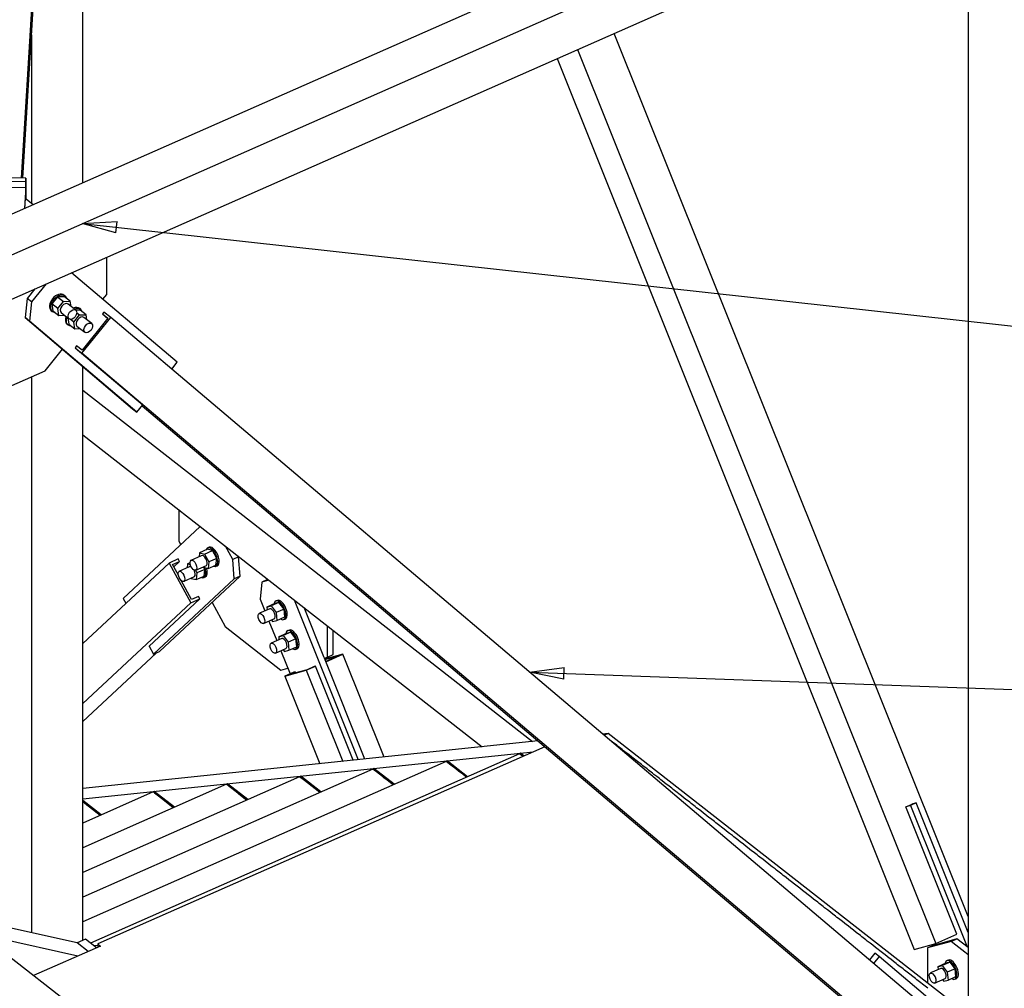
# Paper-space layout 'A0 Advance Steel' of a CAD drawing. Header units: millimetres. Extents: x 292 to 712, y 182 to 776.
# Tile 24 of 61: x 461 to 489, y 427 to 455. Entities that reach past the tile are written whole.
import ezdxf

# ---------------------------------------------------------------- set-up
doc = ezdxf.new("R2010")
doc.units = ezdxf.units.MM
doc.layers.get('0').update_dxf_attribs({"linetype": 'CONTINUOUS'})
for name, color, linetype in [('AS_Belki', 145, 'CONTINUOUS'), ('AS_Blachy', 30, 'CONTINUOUS'), ('AS_Kraty', 9, 'CONTINUOUS'), ('AS_Schody', 253, 'CONTINUOUS'), ('AS_Sruby', 9, 'CONTINUOUS')]:
    doc.layers.add(name, color=color, linetype=linetype)

psp = doc.layouts.new('A0 Advance Steel')

# ---------------------------------------------------------------- hatches: boundary and pattern name
at = {"layer": 'AS_Kraty', "extrusion": (-7.6233e-17, 0.809331, 0.587353)}
h = psp.add_hatch(dxfattribs=at)
h.set_pattern_fill('GRATE', color=9, scale=0.266667, angle=-142.9443, style=0)
h.set_pattern_definition([(217.0557, (-473.52048, -32669.24063), (0.1275485, -0.1689205), []), (307.0557, (-473.5205, -32669.2406), (0.675682, 0.510194), [])])
h.paths.add_polyline_path([(-477.952, -32681.864), (-485.48, -32671.007), (-485.546, -32671.057), (-485.608, -32671.187), (-485.697, -32671.255), (-485.777, -32671.148), (-485.816, -32671.094), (-487.184, -32669.12), (-487.406, -32669.288), (-477.954, -32681.865)], flags=0)
h.paths.add_polyline_path([(-463.077, -32671.718), (-463.117, -32671.664), (-461.214, -32670.144), (-469.225, -32659.485), (-469.268, -32659.435), (-472.059, -32658.368), (-472.77, -32658.821), (-473.05, -32658.447), (-485.283, -32667.684), (-484.523, -32668.781), (-484.494, -32668.843), (-484.618, -32669.104), (-484.618, -32669.187), (-476.064, -32681.524)], flags=0)
at = {"layer": 'AS_Kraty', "extrusion": (-3.81165e-17, 0.809331, 0.587353)}
h = psp.add_hatch(dxfattribs=at)
h.set_pattern_fill('GRATE', color=9, scale=0.266667, angle=-143.074, style=0)
h.set_pattern_definition([(216.926, (-470.04042, -32678.17383), (0.127166, -0.169209), []), (306.926, (-470.0404, -32678.1738), (0.676835, 0.50866), [])])
h.paths.add_polyline_path([(-462.881, -32674.961), (-462.921, -32674.908), (-463, -32674.884), (-463.052, -32674.924), (-475.402, -32684.288), (-475.362, -32684.342)], flags=0)
h = psp.add_hatch(dxfattribs=at)
h.set_pattern_fill('GRATE', color=9, scale=0.266667, angle=-143.074, style=0)
h.set_pattern_definition([(216.926, (-467.90899, -32681.00995), (0.127166, -0.169209), []), (306.926, (-467.909, -32681.00995), (0.676835, 0.50866), [])])
h.paths.add_polyline_path([(-462.616, -32679.2), (-462.616, -32678.366), (-462.734, -32678.372), (-462.814, -32678.265), (-473.752, -32686.485), (-473.231, -32687.178)], flags=0)
h = psp.add_hatch(dxfattribs=at)
h.set_pattern_fill('GRATE', color=9, scale=0.266667, angle=-143.074, style=0)
h.set_pattern_definition([(216.926, (-465.77755, -32683.84607), (0.127166, -0.169209), []), (306.926, (-465.77755, -32683.8461), (0.676835, 0.50866), [])])
h.paths.add_polyline_path([(-462.616, -32683.638), (-462.616, -32682.554), (-471.62, -32689.321), (-471.1, -32690.014)], flags=0)
h = psp.add_hatch(dxfattribs=at)
h.set_pattern_fill('GRATE', color=9, scale=0.266667, angle=-143.074, style=0)
h.set_pattern_definition([(216.926, (-461.51468, -32689.5183), (0.127166, -0.169209), []), (306.926, (-461.5147, -32689.5183), (0.676835, 0.50866), [])])
h.paths.add_polyline_path([(-458.471, -32689.399), (-459.428, -32689.034), (-460.002, -32689.466), (-460.002, -32690.55)], flags=0)
h.paths.add_polyline_path([(-462.616, -32692.514), (-462.616, -32691.43), (-467.357, -32694.993), (-466.837, -32695.686)], flags=0)
h = psp.add_hatch(dxfattribs=at)
h.set_pattern_fill('GRATE', color=9, scale=0.266667, angle=-143.074, style=0)
h.set_pattern_definition([(216.926, (-463.64612, -32686.68219), (0.127166, -0.169209), []), (306.926, (-463.6461, -32686.6822), (0.676835, 0.50866), [])])
h.paths.add_polyline_path([(-459.55, -32685.772), (-459.991, -32685.603), (-460.002, -32685.612), (-460.002, -32686.112)], flags=0)
h.paths.add_polyline_path([(-462.616, -32688.076), (-462.616, -32686.992), (-469.489, -32692.157), (-468.968, -32692.85)], flags=0)
h = psp.add_hatch(dxfattribs=at)
h.set_pattern_fill('GRATE', color=9, scale=0.266667, angle=-143.074, style=0)
h.set_pattern_definition([(216.926, (-459.38325, -32692.35443), (0.127166, -0.169209), []), (306.926, (-459.38325, -32692.3544), (0.676835, 0.50866), [])])
h.paths.add_polyline_path([(-457.393, -32693.027), (-458.349, -32692.661), (-460.002, -32693.904), (-460.002, -32694.988)], flags=0)
h.paths.add_polyline_path([(-462.616, -32696.952), (-462.616, -32695.868), (-465.226, -32697.829), (-464.705, -32698.522)], flags=0)
h = psp.add_hatch(dxfattribs=at)
h.set_pattern_fill('GRATE', color=9, scale=0.266667, angle=-143.074, style=0)
h.set_pattern_definition([(216.926, (-457.25182, -32695.19055), (0.127166, -0.169209), []), (306.926, (-457.2518, -32695.19055), (0.676835, 0.50866), [])])
h.paths.add_polyline_path([(-462.616, -32701.223), (-462.616, -32700.306), (-463.094, -32700.666), (-462.654, -32701.252)], flags=0)
h.paths.add_polyline_path([(-456.769, -32696.996), (-457.289, -32696.303), (-460.002, -32698.342), (-460.002, -32699.426)], flags=0)
at = {"layer": 'AS_Kraty', "extrusion": (-7.6233e-17, 0.809331, 0.587353)}
h = psp.add_hatch(dxfattribs=at)
h.set_pattern_fill('GRATE', color=9, scale=0.266667, angle=126.926, style=0)
h.set_pattern_definition([(126.926, (-457.3433, -32657.28548), (-0.169209, -0.127166), []), (216.926, (-457.3433, -32657.2855), (0.50866, -0.676835), [])])
h.paths.add_polyline_path([(-453.947, -32664.69), (-452.721, -32663.769), (-460.781, -32653.045), (-463.472, -32652.016)], flags=0)
h = psp.add_hatch(dxfattribs=at)
h.set_pattern_fill('GRATE', color=9, scale=0.266667, angle=126.926, style=0)
h.set_pattern_definition([(126.926, (-460.17942, -32659.41691), (-0.169209, -0.127166), []), (216.926, (-460.1794, -32659.4169), (0.50866, -0.676835), [])])
h.paths.add_polyline_path([(-456.783, -32666.822), (-455.557, -32665.9), (-463.617, -32655.176), (-466.308, -32654.148)], flags=0)
h = psp.add_hatch(dxfattribs=at)
h.set_pattern_fill('GRATE', color=9, scale=0.266667, angle=126.926, style=0)
h.set_pattern_definition([(126.926, (-463.01554, -32661.54835), (-0.169209, -0.127166), []), (216.926, (-463.0155, -32661.54835), (0.50866, -0.676835), [])])
h.paths.add_polyline_path([(-459.619, -32668.953), (-458.393, -32668.032), (-466.453, -32657.307), (-469.144, -32656.279)], flags=0)

# ---------------------------------------------------------------- linework, layer by layer
at = {"color": 0, "linetype": 'ByBlock', "lineweight": -2}
for p, q in [((462.604, 448.97), (463.617, 449.026)), ((463.58, 448.695), (462.604, 448.97)), ((463.58, 448.695), (463.617, 449.026)), ((475.62, 435.911), (476.625, 436.042)), ((476.613, 435.709), (476.625, 436.042)), ((476.613, 435.709), (475.62, 435.911))]:
    psp.add_line(p, q, dxfattribs=at)
at = {"color": 7}
for points in [[(462.604, 448.97), (520.758, 442.552), (537.648, 442.552)], [(475.62, 435.911), (520.758, 434.287), (537.648, 434.287)]]:
    psp.add_lwpolyline(points, dxfattribs=at)
at = {"layer": 'AS_Belki', "linetype": 'Continuous', "ltscale": 0.15}
for p, q in [((462.616, 450.151), (462.616, 462.533)), ((460.836, 450.292), (461.509, 461.3)), ((460.869, 450.292), (461.509, 460.761)), ((485.902, 460.429), (438.346, 439.437)), ((438.346, 438.262), (486.863, 459.678)), ((438.346, 436.967), (486.863, 458.383)), ((488.38, 458.051), (488.38, 426.266)), ((461.124, 454.461), (461.124, 449.556)), ((488.38, 428.797), (478.08, 454.506)), ((477.014, 454.035), (487.439, 428.013)), ((476.419, 453.773), (486.81, 427.838)), ((463.233, 446.391), (463.191, 446.339)), ((463.191, 446.339), (463.346, 446.208)), ((463.191, 446.339), (463.351, 446.214)), ((463.433, 446.235), (463.233, 446.391)), ((462.595, 445.198), (463.433, 446.235)), ((463.351, 446.214), (462.597, 445.281)), ((487.806, 425.588), (463.433, 446.235)), ((462.437, 445.406), (462.395, 445.354)), ((462.395, 445.354), (464.371, 443.681)), ((462.395, 445.354), (462.595, 445.198)), ((462.597, 445.281), (462.437, 445.406)), ((486.968, 424.552), (462.595, 445.198)), ((462.616, 428.099), (462.616, 444.809)), ((461.124, 444.509), (461.124, 428.324)), ((462.616, 444.118), (475.703, 433.89)), ((464.344, 443.664), (484.641, 426.47)), ((464.371, 443.681), (464.363, 443.687)), ((462.616, 442.823), (474.241, 433.737)), ((465.394, 439.204), (465.127, 439.087)), ((465.432, 439.135), (465.394, 439.204)), ((465.127, 439.087), (462.616, 436.744)), ((465.127, 439.087), (465.757, 437.928)), ((465.229, 439.045), (465.432, 439.135)), ((465.4, 438.73), (465.229, 439.045)), ((465.265, 438.979), (465.432, 439.135)), ((465.783, 438.025), (465.483, 438.577)), ((464.539, 436.66), (466.024, 438.045)), ((465.757, 437.928), (466.024, 438.045)), ((465.986, 438.115), (465.783, 438.025)), ((466.024, 438.045), (465.986, 438.115)), ((465.757, 437.928), (462.616, 434.997)), ((464.55, 436.665), (464.539, 436.66)), ((462.616, 434.473), (464.754, 436.467)), ((470.188, 436.435), (469.659, 436.288)), ((469.663, 436.279), (470.087, 436.396)), ((470.087, 436.396), (469.687, 436.219)), ((469.689, 436.214), (470.188, 436.435)), ((471.388, 433.439), (470.188, 436.435)), ((469.122, 435.964), (469.389, 436.082)), ((469.351, 436.071), (469.149, 435.982)), ((469.389, 436.082), (469.351, 436.071)), ((470.485, 433.345), (469.389, 436.082)), ((468.493, 435.79), (469.122, 435.964)), ((468.759, 435.907), (468.493, 435.79)), ((468.493, 435.79), (469.513, 433.243)), ((469.149, 435.982), (468.594, 435.828)), ((468.594, 435.828), (468.797, 435.918)), ((468.797, 435.918), (468.759, 435.907)), ((468.809, 435.888), (468.797, 435.918)), ((469.122, 435.964), (470.184, 433.313)), ((486.562, 431.987), (486.754, 432.071)), ((486.754, 432.071), (486.755, 432.07)), ((488.047, 428.281), (486.562, 431.987)), ((488.347, 428.413), (488.38, 428.428)), ((486.81, 427.838), (487.439, 428.013)), ((487.439, 428.013), (488.047, 428.281))]:
    psp.add_line(p, q, dxfattribs=at)
at = {"layer": 'AS_Blachy', "linetype": 'Continuous', "ltscale": 0.15}
for p, q in [((460.025, 450.215), (460.957, 450.196)), ((460.963, 450.29), (460.03, 450.309)), ((460.963, 450.29), (460.957, 450.196)), ((460.957, 450.196), (460.957, 450.004)), ((460.963, 449.676), (460.963, 450.29)), ((460.957, 450.012), (460.025, 450.032)), ((460.957, 450.012), (460.92, 449.402)), ((460.928, 449.405), (460.957, 449.883)), ((460.957, 450.004), (460.957, 449.883)), ((460.957, 449.883), (460.957, 449.676)), ((460.971, 449.676), (460.945, 449.676)), ((461.176, 449.515), (460.971, 449.676)), ((463.317, 446.907), (463.317, 447.989)), ((465.368, 444.931), (462.292, 447.537)), ((461.553, 447.211), (461.13, 446.688)), ((461.227, 447.067), (461.002, 446.788)), ((461.002, 446.788), (460.939, 446.23)), ((461.13, 446.688), (461.002, 446.788)), ((461.13, 446.688), (461.067, 446.13)), ((463.203, 446.766), (463.317, 446.907)), ((460.939, 446.23), (464.067, 443.58)), ((461.067, 446.13), (460.939, 446.23)), ((464.195, 443.48), (461.067, 446.13)), ((461.52, 444.684), (462.025, 445.309)), ((465.207, 444.732), (465.368, 444.931)), ((459.358, 443.73), (461.52, 444.684)), ((464.067, 443.58), (464.195, 443.48)), ((464.195, 443.48), (464.363, 443.688)), ((465.41, 440.64), (465.41, 439.725)), ((466.038, 440.149), (463.794, 438.055)), ((465.41, 439.725), (465.468, 439.618)), ((466.979, 439.193), (466.772, 439.575)), ((467.15, 439.269), (466.979, 439.193)), ((467.026, 438.626), (466.979, 439.193)), ((467.15, 439.269), (467.139, 439.288)), ((467.197, 438.701), (467.15, 439.269)), ((467.026, 438.626), (464.676, 436.433)), ((464.846, 436.508), (467.197, 438.701)), ((467.197, 438.701), (467.026, 438.626)), ((467.995, 438.608), (467.825, 438.532)), ((468.006, 438.611), (467.995, 438.608)), ((467.825, 438.532), (467.778, 438.039)), ((468.032, 438.59), (467.825, 438.532)), ((463.794, 438.055), (463.871, 437.914)), ((467.778, 438.039), (467.916, 437.693)), ((466.38, 437.94), (466.76, 437.24)), ((468.766, 438.016), (470.632, 433.36)), ((469.632, 436.358), (469.059, 437.788)), ((466.76, 437.24), (468.385, 435.971)), ((468.035, 437.397), (468.263, 436.828)), ((469.735, 436.345), (469.735, 437.259)), ((469.906, 436.42), (469.906, 437.126)), ((464.548, 436.668), (464.676, 436.433)), ((464.676, 436.433), (464.846, 436.508)), ((468.381, 436.532), (468.651, 435.86)), ((469.647, 436.32), (469.632, 436.358)), ((469.647, 436.32), (469.735, 436.345)), ((470.824, 433.38), (469.647, 436.32)), ((469.735, 436.345), (469.906, 436.42)), ((468.385, 435.971), (468.584, 436.026)), ((475.354, 433.548), (475.322, 433.534)), ((475.422, 433.456), (475.322, 433.534)), ((475.454, 433.47), (475.354, 433.548)), ((473.223, 433.326), (473.191, 433.311)), ((473.326, 433.206), (473.191, 433.311)), ((473.81, 432.867), (473.223, 433.326)), ((473.471, 433.092), (473.326, 433.206)), ((468.96, 432.88), (468.928, 432.866)), ((469.547, 432.421), (468.96, 432.88)), ((471.091, 433.103), (471.059, 433.089)), ((471.2, 432.979), (471.059, 433.089)), ((471.679, 432.644), (471.091, 433.103)), ((471.3, 432.901), (471.2, 432.979)), ((473.553, 433.028), (473.471, 433.092)), ((473.672, 432.936), (473.553, 433.028)), ((473.778, 432.852), (473.752, 432.873)), ((466.829, 432.658), (466.797, 432.644)), ((467.416, 432.199), (466.829, 432.658)), ((469.068, 432.757), (468.928, 432.866)), ((469.383, 432.511), (469.068, 432.757)), ((471.647, 432.63), (471.34, 432.87)), ((464.697, 432.435), (464.665, 432.421)), ((464.712, 432.384), (464.665, 432.421)), ((465.284, 431.976), (464.697, 432.435)), ((464.946, 432.202), (464.712, 432.384)), ((467.077, 432.424), (466.877, 432.581)), ((467.384, 432.185), (467.077, 432.424)), ((469.515, 432.407), (469.383, 432.511)), ((463.153, 431.753), (462.616, 432.173)), ((462.769, 432.014), (462.616, 432.134)), ((462.814, 431.979), (462.769, 432.014)), ((465.252, 431.962), (464.946, 432.202)), ((486.699, 432.026), (486.573, 431.991)), ((486.869, 432.102), (486.699, 432.026)), ((486.699, 432.026), (488.345, 427.918)), ((486.869, 432.102), (486.743, 432.067)), ((488.38, 428.332), (486.869, 432.102)), ((463.121, 431.739), (462.814, 431.979)), ((487.881, 428.071), (487.198, 427.882)), ((488.052, 428.147), (487.369, 427.957)), ((487.881, 428.071), (488.052, 428.147)), ((487.931, 428.033), (487.881, 428.071)), ((488.277, 427.762), (487.931, 428.033)), ((488.38, 427.89), (488.052, 428.147)), ((485.662, 427.732), (485.505, 427.538)), ((485.79, 427.632), (485.662, 427.732)), ((487.369, 427.957), (487.198, 427.882)), ((487.198, 427.882), (487.198, 426.857)), ((487.338, 427.985), (487.352, 427.95)), ((488.38, 427.682), (488.277, 427.762)), ((485.79, 427.632), (485.629, 427.433)), ((488.918, 424.982), (485.79, 427.632))]:
    psp.add_line(p, q, dxfattribs=at)
at = {"layer": 'AS_Kraty', "linetype": 'Continuous', "ltscale": 0.15}
for p, q in [((476.062, 433.738), (463.052, 427.996)), ((477.954, 433.937), (477.919, 433.964)), ((477.994, 433.905), (477.954, 433.937)), ((478.074, 433.843), (477.994, 433.905)), ((478.114, 433.811), (478.074, 433.843)), ((478.154, 433.78), (478.114, 433.811)), ((478.194, 433.749), (478.154, 433.78)), ((478.234, 433.717), (478.194, 433.749)), ((475.322, 433.534), (462.841, 428.024)), ((475.402, 433.471), (475.322, 433.534)), ((475.422, 433.456), (475.402, 433.471)), ((478.314, 433.655), (478.234, 433.717)), ((478.354, 433.624), (478.314, 433.655)), ((478.394, 433.592), (478.354, 433.624)), ((478.475, 433.53), (478.394, 433.592)), ((478.515, 433.498), (478.475, 433.53)), ((478.595, 433.436), (478.515, 433.498)), ((473.191, 433.311), (462.616, 428.644)), ((473.311, 433.218), (473.191, 433.311)), ((473.351, 433.186), (473.311, 433.218)), ((473.391, 433.155), (473.351, 433.186)), ((478.635, 433.404), (478.595, 433.436)), ((478.675, 433.373), (478.635, 433.404)), ((478.715, 433.342), (478.675, 433.373)), ((478.755, 433.31), (478.715, 433.342)), ((478.795, 433.279), (478.755, 433.31)), ((478.835, 433.248), (478.795, 433.279)), ((478.875, 433.217), (478.835, 433.248)), ((478.915, 433.185), (478.875, 433.217)), ((479.035, 433.091), (478.915, 433.185)), ((471.059, 433.089), (462.616, 429.362)), ((471.18, 432.995), (471.059, 433.089)), ((471.22, 432.964), (471.18, 432.995)), ((471.34, 432.87), (471.3, 432.901)), ((473.551, 433.03), (473.471, 433.092)), ((473.591, 432.998), (473.551, 433.03)), ((473.752, 432.873), (473.672, 432.936)), ((473.778, 432.852), (473.752, 432.873)), ((479.075, 433.06), (479.035, 433.091)), ((479.155, 432.997), (479.075, 433.06)), ((479.195, 432.966), (479.155, 432.997)), ((479.236, 432.935), (479.195, 432.966)), ((479.316, 432.872), (479.236, 432.935)), ((479.356, 432.841), (479.316, 432.872)), ((468.928, 432.866), (462.616, 430.08)), ((466.797, 432.644), (462.616, 430.798)), ((466.877, 432.581), (466.797, 432.644)), ((469.048, 432.772), (468.928, 432.866)), ((469.088, 432.741), (469.048, 432.772)), ((469.288, 432.584), (469.248, 432.616)), ((471.38, 432.838), (471.34, 432.87)), ((471.42, 432.807), (471.38, 432.838)), ((471.46, 432.776), (471.42, 432.807)), ((471.62, 432.651), (471.46, 432.776)), ((471.647, 432.63), (471.62, 432.651)), ((479.396, 432.81), (479.356, 432.841)), ((479.436, 432.778), (479.396, 432.81)), ((479.476, 432.747), (479.436, 432.778)), ((479.596, 432.653), (479.476, 432.747)), ((479.636, 432.622), (479.596, 432.653)), ((479.716, 432.559), (479.636, 432.622)), ((464.665, 432.421), (462.616, 431.516)), ((464.745, 432.358), (464.705, 432.39)), ((464.946, 432.202), (464.745, 432.358)), ((466.917, 432.55), (466.877, 432.581)), ((467.117, 432.393), (467.077, 432.424)), ((467.157, 432.362), (467.117, 432.393)), ((467.357, 432.205), (467.157, 432.362)), ((469.409, 432.491), (469.369, 432.522)), ((469.489, 432.428), (469.409, 432.491)), ((469.515, 432.407), (469.489, 432.428)), ((479.756, 432.528), (479.716, 432.559)), ((479.796, 432.497), (479.756, 432.528)), ((479.876, 432.434), (479.796, 432.497)), ((479.916, 432.403), (479.876, 432.434)), ((479.956, 432.371), (479.916, 432.403)), ((479.996, 432.34), (479.956, 432.371)), ((480.037, 432.309), (479.996, 432.34)), ((480.117, 432.246), (480.037, 432.309)), ((462.654, 432.104), (462.616, 432.134)), ((462.734, 432.042), (462.654, 432.104)), ((462.774, 432.01), (462.734, 432.042)), ((464.986, 432.17), (464.946, 432.202)), ((465.186, 432.014), (464.986, 432.17)), ((465.226, 431.983), (465.186, 432.014)), ((467.384, 432.185), (467.357, 432.205)), ((480.157, 432.215), (480.117, 432.246)), ((480.277, 432.121), (480.157, 432.215)), ((480.317, 432.09), (480.277, 432.121)), ((480.357, 432.058), (480.317, 432.09)), ((480.397, 432.027), (480.357, 432.058)), ((480.437, 431.996), (480.397, 432.027)), ((462.814, 431.979), (462.774, 432.01)), ((462.854, 431.948), (462.814, 431.979)), ((463.094, 431.76), (463.054, 431.791)), ((463.121, 431.739), (463.094, 431.76)), ((465.252, 431.962), (465.226, 431.983)), ((480.477, 431.964), (480.437, 431.996)), ((480.517, 431.933), (480.477, 431.964)), ((480.557, 431.902), (480.517, 431.933)), ((480.597, 431.871), (480.557, 431.902)), ((480.677, 431.808), (480.597, 431.871)), ((480.717, 431.777), (480.677, 431.808)), ((480.838, 431.683), (480.717, 431.777)), ((480.878, 431.651), (480.838, 431.683)), ((480.958, 431.589), (480.878, 431.651)), ((480.998, 431.558), (480.958, 431.589)), ((481.038, 431.526), (480.998, 431.558)), ((481.078, 431.495), (481.038, 431.526)), ((481.118, 431.464), (481.078, 431.495)), ((481.158, 431.432), (481.118, 431.464)), ((481.198, 431.401), (481.158, 431.432)), ((481.238, 431.37), (481.198, 431.401)), ((481.278, 431.338), (481.238, 431.37)), ((481.398, 431.245), (481.278, 431.338)), ((481.438, 431.213), (481.398, 431.245)), ((481.518, 431.151), (481.438, 431.213)), ((481.559, 431.119), (481.518, 431.151)), ((481.599, 431.088), (481.559, 431.119)), ((481.639, 431.057), (481.599, 431.088)), ((481.679, 431.025), (481.639, 431.057)), ((481.759, 430.963), (481.679, 431.025)), ((481.799, 430.931), (481.759, 430.963)), ((481.839, 430.9), (481.799, 430.931)), ((481.919, 430.838), (481.839, 430.9)), ((481.959, 430.806), (481.919, 430.838)), ((482.079, 430.712), (481.959, 430.806)), ((482.119, 430.681), (482.079, 430.712)), ((482.159, 430.65), (482.119, 430.681)), ((482.199, 430.618), (482.159, 430.65)), ((482.239, 430.587), (482.199, 430.618)), ((482.279, 430.556), (482.239, 430.587)), ((482.32, 430.525), (482.279, 430.556)), ((482.36, 430.493), (482.32, 430.525)), ((482.4, 430.462), (482.36, 430.493)), ((482.48, 430.399), (482.4, 430.462)), ((482.52, 430.368), (482.48, 430.399)), ((482.64, 430.274), (482.52, 430.368)), ((482.68, 430.243), (482.64, 430.274)), ((482.76, 430.18), (482.68, 430.243)), ((482.8, 430.149), (482.76, 430.18)), ((482.84, 430.118), (482.8, 430.149)), ((482.88, 430.086), (482.84, 430.118)), ((482.92, 430.055), (482.88, 430.086)), ((482.96, 430.024), (482.92, 430.055)), ((483, 429.992), (482.96, 430.024)), ((483.04, 429.961), (483, 429.992)), ((483.081, 429.93), (483.04, 429.961)), ((483.161, 429.867), (483.081, 429.93)), ((483.201, 429.836), (483.161, 429.867)), ((483.241, 429.805), (483.201, 429.836)), ((483.321, 429.742), (483.241, 429.805)), ((483.361, 429.711), (483.321, 429.742)), ((483.401, 429.679), (483.361, 429.711)), ((483.441, 429.648), (483.401, 429.679)), ((483.481, 429.617), (483.441, 429.648)), ((483.561, 429.554), (483.481, 429.617)), ((483.601, 429.523), (483.561, 429.554)), ((483.641, 429.492), (483.601, 429.523)), ((483.721, 429.429), (483.641, 429.492)), ((483.761, 429.398), (483.721, 429.429)), ((483.801, 429.366), (483.761, 429.398)), ((483.882, 429.304), (483.801, 429.366)), ((483.922, 429.272), (483.882, 429.304)), ((483.962, 429.241), (483.922, 429.272)), ((484.002, 429.21), (483.962, 429.241)), ((484.042, 429.179), (484.002, 429.21)), ((484.122, 429.116), (484.042, 429.179)), ((484.162, 429.085), (484.122, 429.116)), ((484.202, 429.053), (484.162, 429.085)), ((484.282, 428.991), (484.202, 429.053)), ((484.322, 428.959), (484.282, 428.991)), ((484.442, 428.866), (484.322, 428.959)), ((484.482, 428.834), (484.442, 428.866)), ((484.522, 428.803), (484.482, 428.834)), ((484.562, 428.772), (484.522, 428.803)), ((484.603, 428.74), (484.562, 428.772)), ((484.643, 428.709), (484.603, 428.74)), ((484.683, 428.678), (484.643, 428.709)), ((484.723, 428.646), (484.683, 428.678)), ((484.843, 428.552), (484.723, 428.646)), ((484.883, 428.521), (484.843, 428.552)), ((484.963, 428.459), (484.883, 428.521)), ((485.003, 428.427), (484.963, 428.459)), ((485.043, 428.396), (485.003, 428.427)), ((485.123, 428.333), (485.043, 428.396)), ((485.163, 428.302), (485.123, 428.333)), ((485.203, 428.271), (485.163, 428.302)), ((469.237, 420.782), (459.672, 428.257)), ((485.243, 428.239), (485.203, 428.271)), ((485.283, 428.208), (485.243, 428.239)), ((485.364, 428.146), (485.283, 428.208)), ((485.404, 428.114), (485.364, 428.146)), ((485.444, 428.083), (485.404, 428.114)), ((485.524, 428.02), (485.444, 428.083)), ((485.564, 427.989), (485.524, 428.02)), ((463.133, 427.933), (461.186, 427.074)), ((463.052, 427.996), (463.077, 427.977)), ((463.052, 427.996), (463.052, 427.898)), ((463.077, 427.977), (463.117, 427.945)), ((463.117, 427.945), (463.133, 427.933)), ((485.604, 427.958), (485.564, 427.989)), ((485.684, 427.895), (485.604, 427.958)), ((485.724, 427.864), (485.684, 427.895)), ((485.764, 427.833), (485.724, 427.864)), ((485.804, 427.801), (485.764, 427.833)), ((485.844, 427.77), (485.804, 427.801)), ((485.924, 427.707), (485.844, 427.77)), ((485.964, 427.676), (485.924, 427.707)), ((486.084, 427.582), (485.964, 427.676)), ((486.125, 427.551), (486.084, 427.582)), ((486.205, 427.488), (486.125, 427.551)), ((486.245, 427.457), (486.205, 427.488)), ((486.285, 427.426), (486.245, 427.457)), ((486.325, 427.394), (486.285, 427.426)), ((486.365, 427.363), (486.325, 427.394)), ((486.405, 427.332), (486.365, 427.363)), ((486.445, 427.3), (486.405, 427.332)), ((486.485, 427.269), (486.445, 427.3)), ((486.525, 427.238), (486.485, 427.269)), ((486.645, 427.144), (486.525, 427.238)), ((486.685, 427.113), (486.645, 427.144)), ((486.765, 427.05), (486.685, 427.113)), ((486.805, 427.019), (486.765, 427.05)), ((486.845, 426.987), (486.805, 427.019)), ((486.885, 426.956), (486.845, 426.987)), ((486.926, 426.925), (486.885, 426.956)), ((486.966, 426.893), (486.926, 426.925)), ((487.006, 426.862), (486.966, 426.893)), ((487.046, 426.831), (487.006, 426.862)), ((487.086, 426.8), (487.046, 426.831)), ((487.206, 426.706), (487.086, 426.8))]:
    psp.add_line(p, q, dxfattribs=at)
at = {"layer": 'AS_Schody', "linetype": 'Continuous', "ltscale": 0.15}
for p, q in [((477.905, 434.12), (477.753, 434.104)), ((477.905, 434.12), (477.793, 434.071)), ((488.107, 426.146), (477.905, 434.12)), ((475.863, 433.907), (462.616, 432.523)), ((462.616, 432.218), (475.718, 433.586)), ((462.452, 428.026), (451.393, 430.508)), ((462.473, 427.642), (451.199, 430.173)), ((462.699, 428.135), (462.452, 428.026)), ((462.774, 427.775), (462.452, 428.026)), ((463.021, 427.884), (462.699, 428.135)), ((463.052, 427.953), (462.946, 427.942))]:
    psp.add_line(p, q, dxfattribs=at)
at = {"layer": 'AS_Sruby', "linetype": 'Continuous', "ltscale": 0.15}
for p, q in [((461.886, 446.833), (461.72, 446.628)), ((461.72, 446.628), (461.75, 446.43)), ((461.893, 446.493), (461.72, 446.628)), ((462.082, 446.84), (461.886, 446.833)), ((461.886, 446.833), (462.058, 446.698)), ((461.893, 446.493), (462.058, 446.698)), ((462.058, 446.698), (462.254, 446.705)), ((462.101, 446.863), (462.068, 446.888)), ((462.254, 446.705), (462.082, 446.84)), ((462.417, 446.446), (462.189, 446.625)), ((462.277, 446.556), (462.254, 446.705)), ((461.7, 446.432), (461.732, 446.407)), ((461.75, 446.43), (461.923, 446.295)), ((461.923, 446.295), (461.893, 446.493)), ((461.988, 446.376), (462.216, 446.198)), ((462.543, 446.45), (462.418, 446.445)), ((462.443, 446.367), (462.519, 446.308)), ((462.561, 446.473), (462.529, 446.498)), ((462.715, 446.315), (462.543, 446.45)), ((461.923, 446.295), (462.084, 446.301)), ((462.184, 446.223), (462.211, 446.04)), ((462.354, 446.103), (462.252, 446.182)), ((462.354, 446.103), (462.519, 446.308)), ((462.384, 445.905), (462.354, 446.103)), ((462.519, 446.308), (462.715, 446.315)), ((462.878, 446.056), (462.65, 446.234)), ((462.738, 446.166), (462.715, 446.315)), ((462.161, 446.041), (462.193, 446.016)), ((462.211, 446.04), (462.384, 445.905)), ((462.384, 445.905), (462.545, 445.911)), ((462.449, 445.986), (462.677, 445.807)), ((466.245, 439.486), (466.016, 439.385)), ((466.392, 439.451), (466.245, 439.486)), ((466.298, 439.546), (466.255, 439.527)), ((466.065, 439.295), (465.761, 439.161)), ((466.016, 439.385), (466.002, 439.267)), ((466.016, 439.385), (466.163, 439.349)), ((466.163, 439.349), (466.392, 439.451)), ((466.163, 439.349), (466.287, 439.12)), ((466.517, 439.221), (466.287, 439.12)), ((466.517, 439.221), (466.392, 439.451)), ((466.494, 439.028), (466.517, 439.221)), ((465.718, 438.972), (465.415, 438.838)), ((465.669, 439.062), (465.656, 438.944)), ((465.742, 439.094), (465.669, 439.062)), ((465.669, 439.062), (465.749, 439.043)), ((465.912, 438.883), (466.216, 439.017)), ((466.17, 438.898), (465.941, 438.797)), ((466.113, 438.971), (466.118, 438.962)), ((466.118, 438.962), (466.265, 438.927)), ((466.17, 438.898), (466.138, 438.957)), ((466.148, 438.705), (466.17, 438.898)), ((466.287, 439.12), (466.265, 438.927)), ((466.265, 438.927), (466.494, 439.028)), ((466.484, 438.987), (466.527, 439.006)), ((465.566, 438.559), (465.87, 438.694)), ((465.767, 438.648), (465.771, 438.639)), ((465.771, 438.639), (465.919, 438.603)), ((465.897, 438.877), (465.941, 438.797)), ((465.941, 438.797), (465.919, 438.603)), ((465.919, 438.603), (466.148, 438.705)), ((466.138, 438.664), (466.18, 438.683)), ((468.061, 437.757), (467.757, 437.623)), ((468.202, 437.904), (467.973, 437.803)), ((467.973, 437.803), (468.098, 437.837)), ((467.973, 437.803), (467.981, 437.722)), ((468.327, 437.939), (468.098, 437.837)), ((468.098, 437.837), (468.245, 437.643)), ((468.327, 437.939), (468.202, 437.904)), ((468.283, 438), (468.24, 437.982)), ((468.474, 437.744), (468.245, 437.643)), ((468.474, 437.744), (468.327, 437.939)), ((468.496, 437.516), (468.474, 437.744)), ((467.876, 437.326), (468.179, 437.46)), ((468.245, 437.643), (468.267, 437.414)), ((468.267, 437.414), (468.496, 437.516)), ((468.458, 437.438), (468.501, 437.457)), ((468.106, 437.428), (468.142, 437.38)), ((468.142, 437.38), (468.267, 437.414)), ((468.407, 436.892), (468.103, 436.758)), ((468.549, 437.039), (468.319, 436.938)), ((468.319, 436.938), (468.444, 436.973)), ((468.319, 436.938), (468.327, 436.857)), ((468.673, 437.074), (468.444, 436.973)), ((468.444, 436.973), (468.591, 436.778)), ((468.673, 437.074), (468.549, 437.039)), ((468.629, 437.136), (468.587, 437.117)), ((468.82, 436.88), (468.673, 437.074)), ((468.222, 436.462), (468.526, 436.596)), ((468.82, 436.88), (468.591, 436.778)), ((468.591, 436.778), (468.613, 436.55)), ((468.613, 436.55), (468.843, 436.651)), ((468.843, 436.651), (468.82, 436.88)), ((468.452, 436.563), (468.489, 436.515)), ((468.489, 436.515), (468.613, 436.55)), ((468.804, 436.573), (468.847, 436.592)), ((487.729, 427.434), (487.5, 427.333)), ((487.853, 427.468), (487.624, 427.367)), ((487.853, 427.468), (487.729, 427.434)), ((487.81, 427.53), (487.767, 427.511)), ((488.001, 427.274), (487.853, 427.468)), ((487.587, 427.287), (487.284, 427.152)), ((487.5, 427.333), (487.624, 427.367)), ((487.5, 427.333), (487.508, 427.251)), ((487.624, 427.367), (487.771, 427.173)), ((488.001, 427.274), (487.771, 427.173)), ((487.771, 427.173), (487.794, 426.944)), ((488.023, 427.045), (488.001, 427.274)), ((487.402, 426.856), (487.706, 426.99)), ((487.633, 426.958), (487.669, 426.909)), ((487.669, 426.909), (487.794, 426.944)), ((487.794, 426.944), (488.023, 427.045)), ((487.985, 426.968), (488.027, 426.986))]:
    psp.add_line(p, q, dxfattribs=at)
at = {"layer": 'AS_Sruby', "linetype": 'Continuous', "ltscale": 0.15, "extrusion": (0.600783, -0.469537, 0.646989)}
for centre in [(636.351, -57.858, 68.187), (636.327, -58.248, 68.648)]:
    psp.add_circle(centre, 0.16, dxfattribs=at)
at = {"layer": 'AS_Sruby', "linetype": 'Continuous', "ltscale": 0.15, "extrusion": (-0.799412, -0.352872, 0.486233)}
for centre in [(-213.518, 293.418, -527.314), (-213.362, 293.2, -526.923), (-211.303, 293.995, -528.35), (-210.373, 293.979, -528.322), (-193.839, 300.625, -540.266)]:
    psp.add_circle(centre, 0.16, dxfattribs=at)
at = {"layer": 'AS_Sruby', "linetype": 'Continuous', "ltscale": 0.15, "extrusion": (0.600783, -0.469537, 0.646989)}
for centre, radius, start, end in [((636.351, -57.503, 67.769), 0.293, 358.538, 178.538), ((636.351, -57.67, 67.967), 0.16, 358.538, 178.538), ((636.327, -57.893, 68.229), 0.293, 358.538, 51.0118), ((636.327, -57.893, 68.229), 0.293, 117.7913, 178.538), ((636.327, -58.061, 68.427), 0.16, 358.538, 178.538)]:
    psp.add_arc(centre, radius, start, end, dxfattribs=at)
at = {"layer": 'AS_Sruby', "linetype": 'Continuous', "ltscale": 0.15, "extrusion": (-0.600783, 0.469537, -0.646989)}
for centre, start, end in [((-636.351, -57.529, -67.8), 334.5188, 205.7273), ((-636.327, -57.919, -68.26), 128.9882, 205.7272), ((-636.327, -57.919, -68.26), 334.5189, 62.2088)]:
    psp.add_arc(centre, 0.293, start, end, dxfattribs=at)
at = {"layer": 'AS_Sruby', "linetype": 'Continuous', "ltscale": 0.15, "extrusion": (-0.799412, -0.352872, 0.486233)}
for centre, radius, start, end in [((-213.518, 293.701, -527.823), 0.293, 332.8267, 207.0645), ((-213.518, 293.724, -527.864), 0.293, 358.3588, 178.3588), ((-213.518, 293.579, -527.604), 0.16, 9.6088, 189.6088), ((-213.362, 293.362, -527.213), 0.16, 149.6444, 189.6088), ((-213.362, 293.483, -527.432), 0.293, 332.8267, 81.2293), ((-213.362, 293.506, -527.473), 0.293, 358.3588, 74.598), ((-213.362, 293.362, -527.213), 0.16, 9.6088, 97.0842), ((-211.303, 294.156, -528.64), 0.16, 355.9233, 175.9233), ((-211.303, 294.278, -528.859), 0.293, 324.1643, 215.6773), ((-211.303, 294.3, -528.9), 0.293, 355.9233, 175.9233), ((-210.373, 294.14, -528.612), 0.16, 355.9233, 175.9233), ((-210.373, 294.262, -528.831), 0.293, 324.1642, 215.6773), ((-210.373, 294.285, -528.872), 0.293, 355.9233, 175.9233), ((-193.839, 300.908, -540.775), 0.293, 324.1642, 215.6774), ((-193.839, 300.931, -540.815), 0.293, 355.9233, 175.9233), ((-193.839, 300.786, -540.556), 0.16, 355.9233, 175.9233)]:
    psp.add_arc(centre, radius, start, end, dxfattribs=at)

doc.saveas('drawing.dxf')
